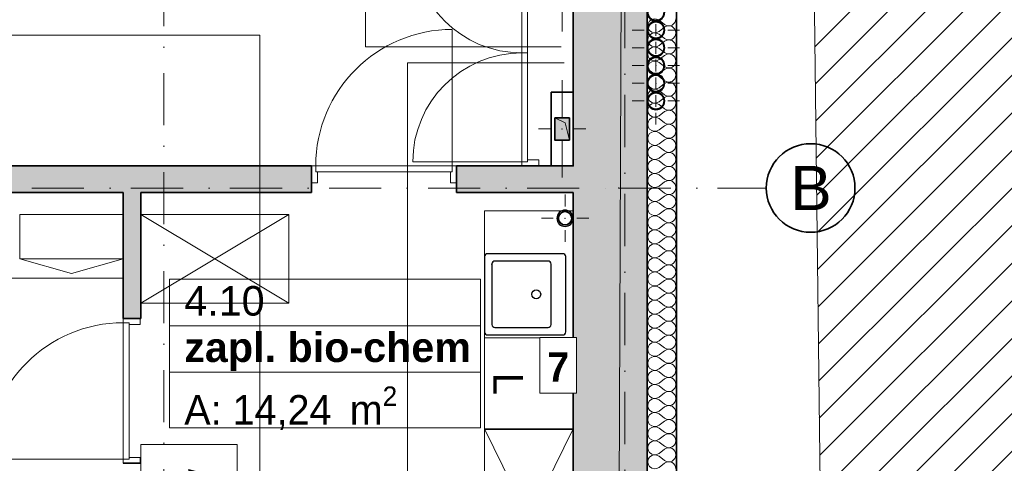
# Model space of a CAD drawing. Header units: millimetres. Extents: x 42175 to 97175, y 10092 to 468192.
# Tile 235 of 235: x 78415 to 85077, y 92414 to 95419. Entities that reach past the tile are written whole.
import ezdxf

# ---------------------------------------------------------------- set-up
doc = ezdxf.new("R2010")
doc.units = ezdxf.units.MM
for name, pattern in [('Kropki i Kreski', [6.702778, 3.527778, -1.763889, 0, -1.411111]), ('thk_line_type', [945, 540, -405]), ('Wipeout_Contour', [1000, 0, -1000])]:
    doc.linetypes.add(name, pattern=pattern)
for name, color, linetype in [('- A - ocieplenie', 8, 'Continuous'), ('- strefy pomieszczeń', 8, 'Continuous'), ('2D - Rysunki i Obrazki', 8, 'Continuous'), ('Drzwi Archicad', 8, 'Continuous'), ('Instalacje - Elektryczne', 1, 'Continuous'), ('Instalacje - Went_Klim', 8, 'Continuous'), ('Konstrukcja - Siatka mod', 8, 'Continuous'), ('Konstrukcja - Stropy', 8, 'Continuous'), ('Konstrukcja - Ściany działowe', 8, 'Continuous'), ('Konstrukcja - Ściany zewnętrzne', 8, 'Continuous'), ('PIONY INST', 8, 'Continuous'), ('Wnętrze - Umeblowanie', 8, 'Continuous'), ('Wnętrze - Wyposażenie', 8, 'Continuous'), ('z JAN', 8, 'Continuous')]:
    doc.layers.add(name, color=color, linetype=linetype)
doc.layers.add('Linia SSP', color=1, linetype='Continuous', lineweight=15)
doc.styles.add('STYL_AUTOMATYCZNY_1', font='ARIALN.TTF')
doc.styles.add('STYL_AUTOMATYCZNY_11', font='ARIALN.TTF')
doc.styles.add('STYL_AUTOMATYCZNY_2', font='ARIALN.TTF')
doc.styles.add('STYL_AUTOMATYCZNY_6', font='ARIALN.TTF')
doc.styles.add('STYL_AUTOMATYCZNY_8', font='ARIALN.TTF')

# ---------------------------------------------------------------- blocks, each defined once
blk = doc.blocks.new('*X9')
at = {"layer": '- A - ocieplenie', "linetype": 'Continuous', "lineweight": 13, "ltscale": 100}
for p, q in [((49898.5, 107946.8), (49936.6, 107918.2)), ((49898.5, 107870.6), (49936.6, 107899.2)), ((49898.5, 107851.5), (49936.6, 107823)), ((49898.5, 107775.4), (49936.6, 107803.9)), ((49898.5, 107756.3), (49936.6, 107727.7)), ((49898.5, 107680.1), (49936.6, 107708.7)), ((49898.5, 107661.1), (49936.6, 107632.5)), ((49898.5, 107584.9), (49936.6, 107613.4)), ((49898.5, 107565.8), (49936.6, 107537.3)), ((49898.5, 107489.6), (49936.6, 107518.2)), ((49898.5, 107470.6), (49936.6, 107442)), ((49898.5, 107394.4), (49936.6, 107423)), ((49898.5, 107375.4), (49936.6, 107346.8)), ((49898.5, 107299.2), (49936.6, 107327.7)), ((49898.5, 107280.1), (49936.6, 107251.5)), ((49898.5, 107203.9), (49936.6, 107232.5)), ((49898.5, 107184.9), (49936.6, 107156.3)), ((49898.5, 107108.7), (49936.6, 107137.3)), ((49898.5, 107089.6), (49936.6, 107061.1)), ((49898.5, 107013.4), (49936.6, 107042)), ((49898.5, 106994.4), (49936.6, 106965.8)), ((49898.5, 106918.2), (49936.6, 106946.8)), ((49898.5, 106899.2), (49936.6, 106870.6)), ((49898.5, 106823), (49936.6, 106851.5)), ((49898.5, 106803.9), (49936.6, 106775.4)), ((49898.5, 106727.7), (49936.6, 106756.3)), ((49898.5, 106708.7), (49936.6, 106680.1)), ((49898.5, 106632.5), (49936.6, 106661.1)), ((49898.5, 106613.4), (49936.6, 106584.9)), ((49898.5, 106537.3), (49936.6, 106565.8)), ((49898.5, 106518.2), (49936.6, 106489.6)), ((49898.5, 106442), (49936.6, 106470.6)), ((49898.5, 106423), (49936.6, 106394.4)), ((49898.5, 106346.8), (49936.6, 106375.4)), ((49898.5, 106327.7), (49936.6, 106299.2)), ((49898.5, 106251.5), (49936.6, 106280.1)), ((49898.5, 106232.5), (49936.6, 106203.9)), ((49898.5, 106156.3), (49936.6, 106184.9)), ((49898.5, 106137.3), (49936.6, 106108.7)), ((49898.5, 106061.1), (49936.6, 106089.6)), ((49898.5, 106042), (49936.6, 106013.4)), ((49898.5, 105965.8), (49936.6, 105994.4)), ((49898.5, 105946.8), (49936.6, 105918.2)), ((49898.5, 105870.6), (49936.6, 105899.2)), ((49898.5, 105851.5), (49936.6, 105823)), ((49898.5, 105775.4), (49936.6, 105803.9)), ((49898.5, 105756.3), (49936.6, 105727.7)), ((49898.5, 105680.1), (49936.6, 105708.7)), ((49898.5, 105661.1), (49936.6, 105632.5)), ((49898.5, 105584.9), (49936.6, 105613.4)), ((49898.5, 105565.8), (49936.6, 105537.3)), ((49898.5, 105489.6), (49936.6, 105518.2)), ((49898.5, 105470.6), (49936.6, 105442)), ((49898.5, 105394.4), (49936.6, 105423)), ((49898.5, 105375.4), (49936.6, 105346.8)), ((49898.5, 105299.2), (49936.6, 105327.7)), ((49898.5, 105280.1), (49936.6, 105251.5)), ((49898.5, 105203.9), (49936.6, 105232.5)), ((49898.5, 105184.9), (49936.6, 105156.3)), ((49898.5, 105108.7), (49936.6, 105137.3)), ((49898.5, 105089.6), (49936.6, 105061.1)), ((49898.5, 105013.4), (49936.6, 105042)), ((49898.5, 104994.4), (49936.6, 104965.8)), ((49898.5, 104918.2), (49936.6, 104946.8))]:
    blk.add_line(p, q, dxfattribs=at)
for centre, start, end in [((49869.9, 107908.7), 53.1301, 306.8699), ((49965.2, 107956.3), 233.1301, 0), ((49965.2, 107861.1), 0, 126.8699), ((49869.9, 107813.4), 53.1301, 306.8699), ((49965.2, 107861.1), 233.1301, 0), ((49965.2, 107765.8), 0, 126.8699), ((49869.9, 107718.2), 53.1301, 306.8699), ((49965.2, 107765.8), 233.1301, 0), ((49869.9, 107623), 53.1301, 306.8699), ((49965.2, 107670.6), 0, 126.8699), ((49965.2, 107670.6), 233.1301, 0), ((49965.2, 107575.4), 0, 126.8699), ((49869.9, 107527.7), 53.1301, 306.8699), ((49965.2, 107575.4), 233.1301, 0), ((49869.9, 107432.5), 53.1301, 306.8699), ((49965.2, 107480.1), 0, 126.8699), ((49965.2, 107480.1), 233.1301, 0), ((49965.2, 107384.9), 0, 126.8699), ((49869.9, 107337.3), 53.1301, 306.8699), ((49965.2, 107384.9), 233.1301, 0), ((49965.2, 107289.6), 0, 126.8699), ((49869.9, 107242), 53.1301, 306.8699), ((49965.2, 107289.6), 233.1301, 0), ((49965.2, 107194.4), 0, 126.8699), ((49869.9, 107146.8), 53.1301, 306.8699), ((49965.2, 107194.4), 233.1301, 0), ((49965.2, 107099.2), 0, 126.8699), ((49869.9, 107051.5), 53.1301, 306.8699), ((49965.2, 107099.2), 233.1301, 0), ((49965.2, 107003.9), 0, 126.8699), ((49869.9, 106956.3), 53.1301, 306.8699), ((49965.2, 107003.9), 233.1301, 0), ((49965.2, 106908.7), 0, 126.8699), ((49869.9, 106861.1), 53.1301, 306.8699), ((49965.2, 106908.7), 233.1301, 0), ((49869.9, 106765.8), 53.1301, 306.8699), ((49965.2, 106813.4), 0, 126.8699), ((49965.2, 106813.4), 233.1301, 0), ((49965.2, 106718.2), 0, 126.8699), ((49869.9, 106670.6), 53.1301, 306.8699), ((49965.2, 106718.2), 233.1301, 0), ((49869.9, 106575.4), 53.1301, 306.8699), ((49965.2, 106623), 0, 126.8699), ((49965.2, 106623), 233.1301, 0), ((49965.2, 106527.7), 0, 126.8699), ((49869.9, 106480.1), 53.1301, 306.8699), ((49965.2, 106527.7), 233.1301, 0), ((49965.2, 106432.5), 0, 126.8699), ((49869.9, 106384.9), 53.1301, 306.8699), ((49965.2, 106432.5), 233.1301, 0), ((49965.2, 106337.3), 0, 126.8699), ((49869.9, 106289.6), 53.1301, 306.8699), ((49965.2, 106337.3), 233.1301, 0), ((49965.2, 106242), 0, 126.8699), ((49869.9, 106194.4), 53.1301, 306.8699), ((49965.2, 106242), 233.1301, 0), ((49869.9, 106099.2), 53.1301, 306.8699), ((49965.2, 106146.8), 0, 126.8699), ((49965.2, 106146.8), 233.1301, 0), ((49965.2, 106051.5), 0, 126.8699), ((49869.9, 106003.9), 53.1301, 306.8699), ((49965.2, 106051.5), 233.1301, 0), ((49869.9, 105908.7), 53.1301, 306.8699), ((49965.2, 105956.3), 0, 126.8699), ((49965.2, 105956.3), 233.1301, 0), ((49965.2, 105861.1), 0, 126.8699), ((49869.9, 105813.4), 53.1301, 306.8699), ((49965.2, 105861.1), 233.1301, 0), ((49965.2, 105765.8), 0, 126.8699), ((49869.9, 105718.2), 53.1301, 306.8699), ((49965.2, 105765.8), 233.1301, 0), ((49965.2, 105670.6), 0, 126.8699), ((49869.9, 105623), 53.1301, 306.8699), ((49965.2, 105670.6), 233.1301, 0), ((49965.2, 105575.4), 0, 126.8699), ((49869.9, 105527.7), 53.1301, 306.8699), ((49965.2, 105575.4), 233.1301, 0), ((49869.9, 105432.5), 53.1301, 306.8699), ((49965.2, 105480.1), 0, 126.8699), ((49965.2, 105480.1), 233.1301, 0), ((49965.2, 105384.9), 0, 126.8699), ((49869.9, 105337.3), 53.1301, 306.8699), ((49965.2, 105384.9), 233.1301, 0), ((49869.9, 105242), 53.1301, 306.8699), ((49965.2, 105289.6), 0, 126.8699), ((49965.2, 105289.6), 233.1301, 0), ((49965.2, 105194.4), 0, 126.8699), ((49869.9, 105146.8), 53.1301, 306.8699), ((49965.2, 105194.4), 233.1301, 0), ((49965.2, 105099.2), 0, 126.8699), ((49869.9, 105051.5), 53.1301, 306.8699), ((49965.2, 105099.2), 233.1301, 0), ((49965.2, 105003.9), 0, 126.8699), ((49869.9, 104956.3), 53.1301, 306.8699), ((49965.2, 105003.9), 233.1301, 0), ((49965.2, 104908.7), 0, 126.8699)]:
    blk.add_arc(centre, 47.6, start, end, dxfattribs=at)

msp = doc.modelspace()

# ---------------------------------------------------------------- hatches: boundary and pattern name
at = {"linetype": 'Continuous', "lineweight": 15}
h = msp.add_hatch(dxfattribs=at)
h.set_pattern_fill('Bloczki_ceramiczne_0006', color=8, style=0, pattern_type=2)
h.set_pattern_definition([(45, (-175208.59, 378186.62), (-127.27922, 127.27922), [])])
h.paths.add_polyline_path([(83678.8, 105063.9), (83869, 89075.6), (84009.9, 88878.5), (86631.9, 88872.5), (86631.9, 105047.6)])
at = {"layer": 'Instalacje - Went_Klim', "linetype": 'Continuous', "lineweight": 13}
h = msp.add_hatch(color=8, dxfattribs=at)
h.paths.add_polyline_path([(82660, 95468.9, 0.414214), (82720, 95408.9, 0.414214), (82780, 95468.9, 0.414214), (82720, 95528.9, 0.414214)])
h.paths.add_polyline_path([(82720, 95413.9, -1), (82720, 95523.9, -1)], flags=0)
h = msp.add_hatch(color=8, dxfattribs=at)
h.paths.add_polyline_path([(82660, 95348.9, 0.414214), (82720, 95288.9, 0.414214), (82780, 95348.9, 0.414214), (82720, 95408.9, 0.414214)])
h.paths.add_polyline_path([(82720, 95293.9, -1), (82720, 95403.9, -1)], flags=0)
h = msp.add_hatch(color=8, dxfattribs=at)
h.paths.add_polyline_path([(82660, 95228.9, 0.414214), (82720, 95168.9, 0.414214), (82780, 95228.9, 0.414214), (82720, 95288.9, 0.414214)])
h.paths.add_polyline_path([(82720, 95173.9, -1), (82720, 95283.9, -1)], flags=0)
h = msp.add_hatch(color=8, dxfattribs=at)
h.paths.add_polyline_path([(82660, 95108.3, 0.414214), (82720, 95048.3, 0.414214), (82780, 95108.3, 0.414214), (82720, 95168.3, 0.414214)])
h.paths.add_polyline_path([(82720, 95053.3, -1), (82720, 95163.3, -1)], flags=0)
h = msp.add_hatch(color=8, dxfattribs=at)
h.paths.add_polyline_path([(82660, 94988.3, 0.414214), (82720, 94928.3, 0.414214), (82780, 94988.3, 0.414214), (82720, 95048.3, 0.414214)])
h.paths.add_polyline_path([(82720, 94933.3, -1), (82720, 95043.3, -1)], flags=0)
h = msp.add_hatch(color=8, dxfattribs=at)
h.paths.add_polyline_path([(82660, 94868.3, 0.414214), (82720, 94808.3, 0.414214), (82780, 94868.3, 0.414214), (82720, 94928.3, 0.414214)])
h.paths.add_polyline_path([(82720, 94813.3, -1), (82720, 94923.3, -1)], flags=0)
at = {"layer": 'Konstrukcja - Ściany działowe', "linetype": 'Continuous', "lineweight": 13}
for points in [[(78220, 94248.9), (80390, 94248.9), (80390, 94428.9), (78220, 94428.9)], [(81370, 94248.9), (82160, 94248.9), (82160, 94428.9), (81370, 94428.9)], [(79115.4, 94248.9), (79115.4, 93394.4), (79235.4, 93394.4), (79235.4, 94248.9)]]:
    msp.add_hatch(color=8, dxfattribs=at).paths.add_polyline_path(points)
at = {"layer": 'Konstrukcja - Ściany zewnętrzne', "linetype": 'Continuous', "lineweight": 13}
msp.add_hatch(color=8, dxfattribs=at).paths.add_polyline_path([(82660, 89378.9), (82660, 102158.9), (82160, 102158.9), (82160, 89378.9)])
at = {"layer": 'PIONY INST', "linetype": 'Continuous', "lineweight": 25}
msp.add_hatch(color=8, dxfattribs=at).paths.add_polyline_path([(82035, 94753.9), (82035, 94603.9), (82135, 94603.9), (82135, 94753.9)])
at = {"layer": 'PIONY INST', "linetype": 'Continuous', "lineweight": 13}
h = msp.add_hatch(color=8, dxfattribs=at)
h.paths.add_polyline_path([(82050, 94073.9, 0.414214), (82105, 94018.9, 0.414214), (82160, 94073.9, 0.414214), (82105, 94128.9, 0.414214)])
h.paths.add_polyline_path([(82105, 94028.9, -1), (82105, 94118.9, -1)], flags=0)

# ---------------------------------------------------------------- linework, layer by layer
at = {"layer": '- A - ocieplenie', "color": 8, "linetype": 'Continuous', "lineweight": 35, "ltscale": 100, "flags": 128}
for points in [[(82660, 102158.9), (82660, 89378.9)], [(82860, 89578.9), (82860, 102158.9)]]:
    msp.add_lwpolyline(points, dxfattribs=at)
at = {"layer": '- strefy pomieszczeń', "color": 8, "linetype": 'Continuous', "lineweight": 13, "ltscale": 100}
for p, q in [((79428.3, 93660.5), (81533.3, 93660.5)), ((79428.3, 93346.2), (79428.3, 93660.5)), ((81533.3, 93660.5), (81533.3, 93346.2)), ((81533.3, 93346.2), (79428.3, 93346.2)), ((79428.3, 93346.2), (81533.3, 93346.2)), ((79428.3, 93032), (79428.3, 93346.2)), ((81533.3, 93346.2), (81533.3, 93032)), ((81533.3, 93032), (79428.3, 93032)), ((79428.3, 93032), (81533.3, 93032)), ((79428.3, 92655.5), (79428.3, 93032)), ((81533.3, 93032), (81533.3, 92655.5)), ((81533.3, 92655.5), (79428.3, 92655.5))]:
    msp.add_line(p, q, dxfattribs=at)
at = {"color": 8, "linetype": 'Continuous', "lineweight": 13, "ltscale": 100, "flags": 128}
msp.add_lwpolyline([(83678.8, 105063.9), (83869, 89075.6), (84009.9, 88878.5), (86631.9, 88872.5), (86631.9, 105047.6)], close=True, dxfattribs=at)
at = {"layer": '2D - Rysunki i Obrazki', "color": 8, "linetype": 'Continuous', "lineweight": 13, "ltscale": 100}
for p, q in [((79235.4, 93498.9), (80235.4, 94098.9)), ((79235.4, 94098.9), (80235.4, 93498.9)), ((79115.4, 93798.9), (78415.4, 93798.9)), ((81560, 92648.7), (82160, 91428.9)), ((82160, 92648.7), (81560, 91428.9))]:
    msp.add_line(p, q, dxfattribs=at)
at = {"layer": '2D - Rysunki i Obrazki', "color": 8, "linetype": 'thk_line_type', "lineweight": 13, "ltscale": 100, "flags": 128}
msp.add_lwpolyline([(78415.4, 94098.9), (78415.4, 93798.9), (78765.4, 93700.9), (79115.4, 93798.9), (79115.4, 94098.9)], close=True, dxfattribs=at)
at = {"layer": '2D - Rysunki i Obrazki', "color": 8, "linetype": 'Continuous', "lineweight": 13, "ltscale": 100, "flags": 128}
for points in [[(79235.4, 94098.9), (80235.4, 94098.9), (80235.4, 93498.9), (79235.4, 93498.9)], [(82160, 93264.3), (81560, 93264.3), (81560, 94123.2), (82160, 94123.2)], [(82160, 93264.3), (82160, 92648.7), (81560, 92648.7), (81560, 93264.3)], [(82160, 92642.7), (82160, 91428.9), (81560, 91428.9), (81560, 92642.7)], [(79885.4, 92540.8), (79885.4, 91340.8), (79235.4, 91340.8), (79235.4, 92540.8)]]:
    msp.add_lwpolyline(points, close=True, dxfattribs=at)
at = {"layer": 'Drzwi Archicad', "color": 8, "linetype": 'Continuous', "lineweight": 13, "ltscale": 100}
for p, q in [((81811.6, 95193.9), (81811.6, 95930.9)), ((81851.6, 95930.9), (81851.6, 95193.9)), ((81342, 94428.9), (81342, 95352.9)), ((81811.6, 95193.9), (81811.6, 94456.9)), ((81851.6, 95193.9), (81811.6, 95193.9)), ((81851.6, 95193.9), (81811.6, 95193.9)), ((81851.6, 94456.9), (81851.6, 95193.9)), ((80418, 94428.9), (80390, 94428.9)), ((80390, 94428.9), (80390, 94313.9)), ((80418, 94388.9), (80418, 94428.9)), ((80418, 94428.9), (81342, 94428.9)), ((80418, 94388.9), (80418, 94428.9)), ((81811.6, 94456.9), (81074.6, 94456.9)), ((81370, 94428.9), (81342, 94428.9)), ((81342, 94428.9), (81342, 94388.9)), ((81342, 94428.9), (81342, 94388.9)), ((81370, 94313.9), (81370, 94428.9)), ((81811.6, 94428.9), (81811.6, 94456.9)), ((81811.6, 94456.9), (81851.6, 94456.9)), ((81811.6, 94456.9), (81851.6, 94456.9)), ((81926.6, 94428.9), (81811.6, 94428.9)), ((81811.6, 94428.9), (81826.6, 94428.9)), ((81811.6, 94428.9), (81826.6, 94428.9)), ((81826.6, 94428.9), (81841.6, 94428.9)), ((81826.6, 94428.9), (81841.6, 94428.9)), ((81851.6, 94456.9), (81851.6, 94468.9)), ((81851.6, 94468.9), (81926.6, 94468.9)), ((81926.6, 94468.9), (81926.6, 94428.9)), ((80430, 94388.9), (80418, 94388.9)), ((81342, 94388.9), (80418, 94388.9)), ((80430, 94313.9), (80430, 94388.9)), ((81342, 94388.9), (81330, 94388.9)), ((81330, 94388.9), (81330, 94313.9)), ((80390, 94313.9), (80430, 94313.9)), ((81330, 94313.9), (81370, 94313.9)), ((79115.4, 93366.4), (79115.4, 93394.4)), ((79115.4, 93394.4), (79230.4, 93394.4)), ((79155.4, 93366.4), (79115.4, 93366.4)), ((79115.4, 93366.4), (79115.4, 92442.4)), ((79155.4, 93366.4), (79115.4, 93366.4)), ((79155.4, 93354.4), (79155.4, 93366.4)), ((79155.4, 92442.4), (79155.4, 93366.4)), ((79230.4, 93354.4), (79155.4, 93354.4)), ((79230.4, 93394.4), (79230.4, 93354.4)), ((79115.4, 92442.4), (78191.4, 92442.4)), ((79115.4, 92414.4), (79115.4, 92442.4)), ((79115.4, 92442.4), (79155.4, 92442.4)), ((79115.4, 92442.4), (79155.4, 92442.4)), ((79230.4, 92414.4), (79115.4, 92414.4)), ((79155.4, 92442.4), (79155.4, 92454.4)), ((79155.4, 92454.4), (79230.4, 92454.4)), ((79230.4, 92454.4), (79230.4, 92414.4))]:
    msp.add_line(p, q, dxfattribs=at)
at = {"layer": 'Drzwi Archicad', "color": 8, "linetype": 'Continuous', "lineweight": 35, "ltscale": 100}
for p, q in [((80390, 94428.9), (80390, 94313.9)), ((80390, 94428.9), (80390, 94313.9)), ((81370, 94428.9), (81370, 94313.9)), ((81370, 94428.9), (81370, 94313.9)), ((81841.6, 94428.9), (81901.6, 94428.9)), ((81841.6, 94428.9), (81901.6, 94428.9)), ((80390, 94313.9), (80390, 94248.9)), ((81370, 94313.9), (81370, 94248.9)), ((79115.4, 93394.4), (79230.4, 93394.4)), ((79115.4, 93394.4), (79230.4, 93394.4)), ((79230.4, 93394.4), (79235.4, 93394.4)), ((79115.4, 92414.4), (79230.4, 92414.4)), ((79115.4, 92414.4), (79230.4, 92414.4)), ((79230.4, 92414.4), (79235.4, 92414.4))]:
    msp.add_line(p, q, dxfattribs=at)
at = {"layer": 'Drzwi Archicad', "color": 8, "linetype": 'Continuous', "lineweight": 13, "ltscale": 100}
for centre, radius, start, end in [((81811.6, 95930.9), 737, 180, 270), ((81342, 94428.9), 924, 90, 180), ((81811.6, 94456.9), 737, 90, 180), ((79115.4, 92442.4), 924, 90, 180)]:
    msp.add_arc(centre, radius, start, end, dxfattribs=at)
at = {"layer": 'Instalacje - Elektryczne', "color": 8, "linetype": 'Continuous', "lineweight": 0, "ltscale": 100}
for p, q in [((82085, 95588.9), (82085, 95338.9)), ((82085, 94758.9), (82085, 95008.9)), ((82005, 94678.9), (81925, 94678.9)), ((82165, 94678.9), (82245, 94678.9)), ((82085, 94598.9), (82085, 94348.9))]:
    msp.add_line(p, q, dxfattribs=at)
at = {"layer": 'Instalacje - Elektryczne', "linetype": 'Continuous', "lineweight": 0, "ltscale": 100}
for p, q in [((82085, 95588.9), (82085, 95338.9)), ((82085, 94758.9), (82085, 95008.9)), ((82005, 94678.9), (81925, 94678.9)), ((82165, 94678.9), (82245, 94678.9)), ((82085, 94598.9), (82085, 94348.9))]:
    msp.add_line(p, q, dxfattribs=at)
at = {"layer": 'Instalacje - Elektryczne', "color": 8, "linetype": 'Continuous', "lineweight": 35, "ltscale": 100, "flags": 128}
msp.add_lwpolyline([(82010, 94928.9), (82010, 94428.9), (82160, 94428.9), (82160, 94928.9)], close=True, dxfattribs=at)
at = {"layer": 'Instalacje - Elektryczne', "linetype": 'Continuous', "lineweight": 35, "ltscale": 100, "flags": 128}
msp.add_lwpolyline([(82010, 94928.9), (82010, 94428.9), (82160, 94428.9), (82160, 94928.9)], close=True, dxfattribs=at)
at = {"layer": 'Instalacje - Elektryczne', "color": 8, "linetype": 'Continuous', "lineweight": 0, "ltscale": 100}
msp.add_point((82085, 94678.9), dxfattribs=at)
at = {"layer": 'Instalacje - Elektryczne', "linetype": 'Continuous', "lineweight": 0, "ltscale": 100}
msp.add_point((82085, 94678.9), dxfattribs=at)
at = {"layer": 'Instalacje - Went_Klim', "color": 8, "linetype": 'Continuous', "lineweight": 0, "ltscale": 100}
for p, q in [((82640, 95348.9), (82560, 95348.9)), ((82720, 95308.9), (82720, 95388.9)), ((82720, 95388.9), (82720, 95308.9)), ((82800, 95348.9), (82880, 95348.9)), ((82640, 95228.9), (82560, 95228.9)), ((82720, 95268.9), (82720, 95188.9)), ((82720, 95188.3), (82720, 95268.3)), ((82800, 95228.9), (82880, 95228.9)), ((82720, 95148.9), (82720, 95068.9)), ((82720, 95068.3), (82720, 95148.3)), ((82640, 95108.3), (82560, 95108.3)), ((82800, 95108.3), (82880, 95108.3)), ((82720, 95028.3), (82720, 94948.3)), ((82720, 94948.3), (82720, 95028.3)), ((82640, 94988.3), (82560, 94988.3)), ((82800, 94988.3), (82880, 94988.3)), ((82720, 94908.3), (82720, 94828.3)), ((82640, 94868.3), (82560, 94868.3)), ((82800, 94868.3), (82880, 94868.3)), ((82720, 94788.3), (82720, 94708.3))]:
    msp.add_line(p, q, dxfattribs=at)
at = {"layer": 'Instalacje - Went_Klim', "color": 8, "linetype": 'Continuous', "lineweight": 25, "ltscale": 100, "flags": 128}
for points in [[(82660, 95468.9, 0.414214), (82720, 95408.9, 0.414214), (82780, 95468.9, 0.414214), (82720, 95528.9, 0.414214)], [(82660, 95348.9, 0.414214), (82720, 95288.9, 0.414214), (82780, 95348.9, 0.414214), (82720, 95408.9, 0.414214)], [(82660, 95228.9, 0.414214), (82720, 95168.9, 0.414214), (82780, 95228.9, 0.414214), (82720, 95288.9, 0.414214)], [(82660, 95108.3, 0.414214), (82720, 95048.3, 0.414214), (82780, 95108.3, 0.414214), (82720, 95168.3, 0.414214)], [(82660, 94988.3, 0.414214), (82720, 94928.3, 0.414214), (82780, 94988.3, 0.414214), (82720, 95048.3, 0.414214)], [(82660, 94868.3, 0.414214), (82720, 94808.3, 0.414214), (82780, 94868.3, 0.414214), (82720, 94928.3, 0.414214)]]:
    msp.add_lwpolyline(points, format="xyb", close=True, dxfattribs=at)
at = {"layer": 'Instalacje - Went_Klim', "color": 8, "linetype": 'Continuous', "lineweight": 35, "ltscale": 100, "flags": 128}
for points in [[(82720, 95413.9, -1), (82720, 95523.9, -1)], [(82720, 95293.9, -1), (82720, 95403.9, -1)], [(82720, 95173.9, -1), (82720, 95283.9, -1)], [(82720, 95053.3, -1), (82720, 95163.3, -1)], [(82720, 94933.3, -1), (82720, 95043.3, -1)], [(82720, 94813.3, -1), (82720, 94923.3, -1)]]:
    msp.add_lwpolyline(points, format="xyb", close=True, dxfattribs=at)
at = {"layer": 'Instalacje - Went_Klim', "color": 8, "linetype": 'Continuous', "lineweight": 0, "ltscale": 100}
for p in [(82720, 95348.9), (82720, 95228.9), (82720, 95108.3), (82720, 94988.3), (82720, 94868.3)]:
    msp.add_point(p, dxfattribs=at)
at = {"layer": 'Konstrukcja - Siatka mod', "color": 8, "linetype": 'Kropki i Kreski', "lineweight": 13, "ltscale": 100}
for p, q in [((79390, 88000), (79390, 104964.8)), ((82510, 104964.8), (82510, 88000)), ((53022.5, 94278.9), (82467, 94278.9)), ((82467, 94278.9), (83467, 94278.9))]:
    msp.add_line(p, q, dxfattribs=at)
at = {"layer": 'Konstrukcja - Siatka mod', "color": 8, "linetype": 'Continuous', "lineweight": 35, "ltscale": 100}
msp.add_circle((83767, 94278.9), 300, dxfattribs=at)
at = {"layer": 'Konstrukcja - Siatka mod', "color": 8, "linetype": 'Kropki i Kreski', "lineweight": 13, "ltscale": 100}
msp.add_point((82467, 94278.9), dxfattribs=at)
msp.add_point((82467, 94278.9), dxfattribs=at)
at = {"layer": 'Konstrukcja - Stropy', "color": 8, "linetype": 'Continuous', "lineweight": 13, "ltscale": 100, "flags": 128}
msp.add_lwpolyline([(67140, 94428.9), (70440, 94428.9), (70440, 89404.9), (82460, 89378.9), (82510, 101858.9), (55470, 101858.9), (55470, 89228.9), (67140, 89228.9)], close=True, dxfattribs=at)
at = {"layer": 'Konstrukcja - Ściany działowe', "color": 8, "linetype": 'Continuous', "lineweight": 35, "ltscale": 100}
for p, q in [((80390, 94428.9), (80390, 94313.9)), ((81370, 94428.9), (81370, 94313.9)), ((81841.6, 94428.9), (81901.6, 94428.9)), ((80390, 94313.9), (80390, 94248.9)), ((81370, 94313.9), (81370, 94248.9)), ((79115.4, 93394.4), (79230.4, 93394.4)), ((79230.4, 93394.4), (79235.4, 93394.4)), ((79115.4, 92414.4), (79230.4, 92414.4)), ((79230.4, 92414.4), (79235.4, 92414.4))]:
    msp.add_line(p, q, dxfattribs=at)
at = {"layer": 'Konstrukcja - Ściany działowe', "color": 8, "linetype": 'Continuous', "lineweight": 13, "ltscale": 100}
for p, q in [((81811.6, 94428.9), (81826.6, 94428.9)), ((81826.6, 94428.9), (81841.6, 94428.9))]:
    msp.add_line(p, q, dxfattribs=at)
at = {"layer": 'Konstrukcja - Ściany działowe', "color": 8, "linetype": 'Continuous', "lineweight": 35, "ltscale": 100, "flags": 128}
for points in [[(80390, 94428.9), (78220, 94428.9)], [(82160, 94428.9), (81370, 94428.9)], [(78220, 94248.9), (79115.4, 94248.9)], [(79115.4, 94248.9), (79115.4, 93394.4)], [(79235.4, 93394.4), (79235.4, 94248.9)], [(79235.4, 94248.9), (80390, 94248.9)], [(81370, 94248.9), (82160, 94248.9)]]:
    msp.add_lwpolyline(points, dxfattribs=at)
at = {"layer": 'Konstrukcja - Ściany zewnętrzne', "color": 8, "linetype": 'Continuous', "lineweight": 35, "ltscale": 100, "flags": 128}
for points in [[(82660, 89078.9), (82660, 102158.9)], [(82160, 96608.9), (82160, 94428.9)], [(82160, 94248.9), (82160, 89378.9)]]:
    msp.add_lwpolyline(points, dxfattribs=at)
at = {"layer": 'Linia SSP'}
for p, q in [((77448.8, 95315), (80039.9, 95315)), ((80039.9, 95315), (80039.9, 91272.7)), ((81039.4, 91272.7), (81039.4, 95127.1)), ((81039.4, 95127.1), (82099, 95127.1))]:
    msp.add_line(p, q, dxfattribs=at)
at = {"layer": 'PIONY INST', "color": 8, "linetype": 'Continuous', "lineweight": 0, "ltscale": 100}
for p, q in [((82085, 94758.9), (82085, 94838.9)), ((82005, 94678.9), (81925, 94678.9)), ((82165, 94678.9), (82245, 94678.9)), ((82085, 94598.9), (82085, 94518.9)), ((82105, 94153.9), (82105, 94233.9)), ((82025, 94073.9), (81945, 94073.9)), ((82185, 94073.9), (82265, 94073.9)), ((82105, 93993.9), (82105, 93913.9))]:
    msp.add_line(p, q, dxfattribs=at)
at = {"layer": 'PIONY INST', "color": 8, "linetype": 'Continuous', "lineweight": 35, "ltscale": 100, "flags": 128}
msp.add_lwpolyline([(82035, 94753.9), (82035, 94603.9), (82135, 94603.9), (82135, 94753.9)], close=True, dxfattribs=at)
at = {"layer": 'PIONY INST', "color": 8, "linetype": 'Continuous', "lineweight": 25, "ltscale": 100, "flags": 128}
msp.add_lwpolyline([(82050, 94073.9, 0.414214), (82105, 94018.9, 0.414214), (82160, 94073.9, 0.414214), (82105, 94128.9, 0.414214)], format="xyb", close=True, dxfattribs=at)
at = {"layer": 'PIONY INST', "color": 8, "linetype": 'Continuous', "lineweight": 35, "ltscale": 100, "flags": 128}
msp.add_lwpolyline([(82105, 94028.9, -1), (82105, 94118.9, -1)], format="xyb", close=True, dxfattribs=at)
at = {"layer": 'PIONY INST', "color": 8, "linetype": 'Continuous', "lineweight": 0, "ltscale": 100}
for p in [(82085, 94678.9), (82105, 94073.9)]:
    msp.add_point(p, dxfattribs=at)
at = {"layer": 'Wnętrze - Umeblowanie', "color": 8, "linetype": 'Continuous', "lineweight": 13, "ltscale": 100, "flags": 128}
msp.add_lwpolyline([(77034.7, 94248.9), (79115.4, 94248.9), (79115.4, 93668.7), (77034.7, 93668.7)], close=True, dxfattribs=at)
at = {"layer": 'Wnętrze - Wyposażenie', "color": 8, "linetype": 'Continuous', "lineweight": 25, "ltscale": 100}
for p, q in [((81610, 93764.1), (81610, 93354.1)), ((81990, 93784.1), (81630, 93784.1)), ((82010, 93354.1), (82010, 93764.1)), ((81630, 93334.1), (81990, 93334.1))]:
    msp.add_line(p, q, dxfattribs=at)
at = {"layer": 'Wnętrze - Wyposażenie', "color": 8, "linetype": 'Continuous', "lineweight": 25, "ltscale": 100, "flags": 128}
msp.add_lwpolyline([(81560, 93814.1), (81560, 93304.1, 0.414214), (81580, 93284.1), (82090, 93284.1, 0.414214), (82110, 93304.1), (82110, 93814.1, 0.414214), (82090, 93834.1), (81580, 93834.1, 0.414214)], format="xyb", close=True, dxfattribs=at)
at = {"layer": 'Wnętrze - Wyposażenie', "color": 8, "linetype": 'Continuous', "lineweight": 25, "ltscale": 100}
msp.add_circle((81910, 93559.1), 30, dxfattribs=at)
for centre, start, end in [((81630, 93764.1), 90, 180), ((81990, 93764.1), 0, 90), ((81630, 93354.1), 180, 270), ((81990, 93354.1), 270, 0)]:
    msp.add_arc(centre, 20, start, end, dxfattribs=at)
msp.add_point((81610, 93764.1), dxfattribs=at)
at = {"layer": 'z JAN', "color": 8, "linetype": 'Continuous', "lineweight": 13, "ltscale": 100, "flags": 128}
msp.add_lwpolyline([(82135, 94753.9), (82035, 94753.9), (82105, 94720.4), (82135, 94603.9)], close=True, dxfattribs=at)

# ---------------------------------------------------------------- block references
at = {"color": 8, "linetype": 'Continuous', "lineweight": 20, "ltscale": 100}
msp.add_blockref('*X9', (32842.4, -12531.6), dxfattribs=at)

# ---------------------------------------------------------------- texts
at = {"layer": '- strefy pomieszczeń', "color": 8, "linetype": 'Continuous', "lineweight": 13, "char_height": 200, "attachment_point": 1}
for s, insert, style in [('\\A1;{\\pql;\\pt0,100;\\fArial|b0|i0|c238|p0;\\W1.000000;4.10\\fArial|b0|i0|c238|p0;\\W1.000000;\\A1{\\H.66x;\\S^  ;}\\fArial|b0|i0|c238|p0;\\W1.000000;\\fArial|b0|i0|c238|p0;\\W1.000000;\\A1{\\H.66x;\\S^  ;}}', (79528.3, 93614.8), 'STYL_AUTOMATYCZNY_1'), ('\\A1;{\\pql;\\pt0,100;\\fArial|b1|i0|c238|p0;\\W1.000000;zapl. bio-chem\\fArial|b1|i0|c238|p0;\\W1.000000;\\A1{\\H.66x;\\S^  ;}\\fArial|b1|i0|c238|p0;\\W1.000000;\\fArial|b1|i0|c238|p0;\\W1.000000;\\A1{\\H.66x;\\S^  ;}}', (79528.3, 93300.5), 'STYL_AUTOMATYCZNY_2'), ('\\A1;{\\pql;\\pt0,500;\\fGeneva CE|b0|i0|c0|p0;\\W1.000000;A: 14,24\\fGeneva CE|b0|i0|c0|p0;\\W1.000000;\\A1{\\H.66x;\\S^  ;}\\fGeneva CE|b0|i0|c0|p0;\\W1.000000; m\\fGeneva CE|b0|i0|c0|p0;\\W1.000000;\\A1{\\H.66x;\\S2^  ;}}', (79528.3, 92935), 'STYL_AUTOMATYCZNY_6')]:
    msp.add_mtext(s, dxfattribs=dict(at, insert=insert, style=style))
at = {"layer": '2D - Rysunki i Obrazki', "color": 8, "linetype": 'Continuous', "lineweight": 13, "insert": (81620.5, 92952.5), "char_height": 200, "attachment_point": 8, "rotation": 270, "style": 'STYL_AUTOMATYCZNY_8'}
msp.add_mtext('\\A1;{\\pqc;\\fF1|b0|i0|c0|p0;\\W1.000000;L}', dxfattribs=at)
at = {"layer": '2D - Rysunki i Obrazki', "color": 8, "linetype": 'Continuous', "lineweight": 13, "insert": (80096, 91847.3), "char_height": 200, "attachment_point": 8, "rotation": 90, "line_spacing_factor": 1.148572, "style": 'STYL_AUTOMATYCZNY_8'}
msp.add_mtext('\\A1;{\\pqc;\\fF1|b0|i0|c0|p0;\\W1.000000;autoklaw\\P\\pqc;\\fF1|b0|i0|c0|p0;\\W1.000000;230\\fF1|b0|i0|c0|p0;\\W1.000000;V}', dxfattribs=at)
at = {"layer": 'Konstrukcja - Siatka mod', "color": 8, "linetype": 'Continuous', "lineweight": 13, "insert": (83629.8, 94428.9), "char_height": 300, "attachment_point": 1, "style": 'STYL_AUTOMATYCZNY_1'}
msp.add_mtext('\\A1;{\\pql;\\pt0;\\fArial|b0|i0|c238|p0;\\W1.000000;B}', dxfattribs=at)

# ---------------------------------------------------------------- next in the draw order: wipeouts: each hides what was drawn before it
at = {"color": 8, "linetype": 'Wipeout_Contour', "lineweight": 0, "ltscale": 466057.803077}
msp.add_wipeout([(81933.7, 92889.9), (82182.7, 92889.9), (82182.7, 93266.3), (81933.7, 93266.3)], dxfattribs=at).dxf.layer = '2D - Rysunki i Obrazki'

# ---------------------------------------------------------------- next in the draw order: linework, layer by layer
at = {"layer": '2D - Rysunki i Obrazki', "color": 8, "linetype": 'Continuous', "lineweight": 13, "ltscale": 100}
for p, q in [((82182.7, 93266.3), (81933.7, 93266.3)), ((81933.7, 93266.3), (81933.7, 92889.9)), ((82182.7, 92889.9), (82182.7, 93266.3)), ((81933.7, 92889.9), (82182.7, 92889.9))]:
    msp.add_line(p, q, dxfattribs=at)
at = {"layer": 'Linia SSP'}
msp.add_lwpolyline([(82079.8, 95235.5), (80753.8, 95235.5), (80753.8, 99412), (75253.9, 99412), (75253.9, 100098), (64662.1, 100098), (64662.1, 98150.3), (58657.8, 98150.3), (58657.8, 92052.7), (64557.8, 92052.7), (64557.8, 94913), (61716.7, 94913), (61716.7, 96496.8), (66501.7, 96496.8), (66501.7, 95499.4), (66501.7, 94605.2), (67583.5, 94605.2), (67583.5, 96501.4), (69842.7, 96501.4), (69842.7, 97731.3), (69623.8, 97731.3)], dxfattribs=at)

# ---------------------------------------------------------------- next in the draw order: texts
at = {"layer": '2D - Rysunki i Obrazki', "color": 8, "linetype": 'Continuous', "lineweight": 13, "insert": (82058.2, 92966.3), "char_height": 200, "attachment_point": 8, "style": 'STYL_AUTOMATYCZNY_11'}
msp.add_mtext('\\A1;{\\pqc;\\fF1|b1|i0|c0|p0;\\W1.000000;7}', dxfattribs=at)

doc.saveas('drawing.dxf')
